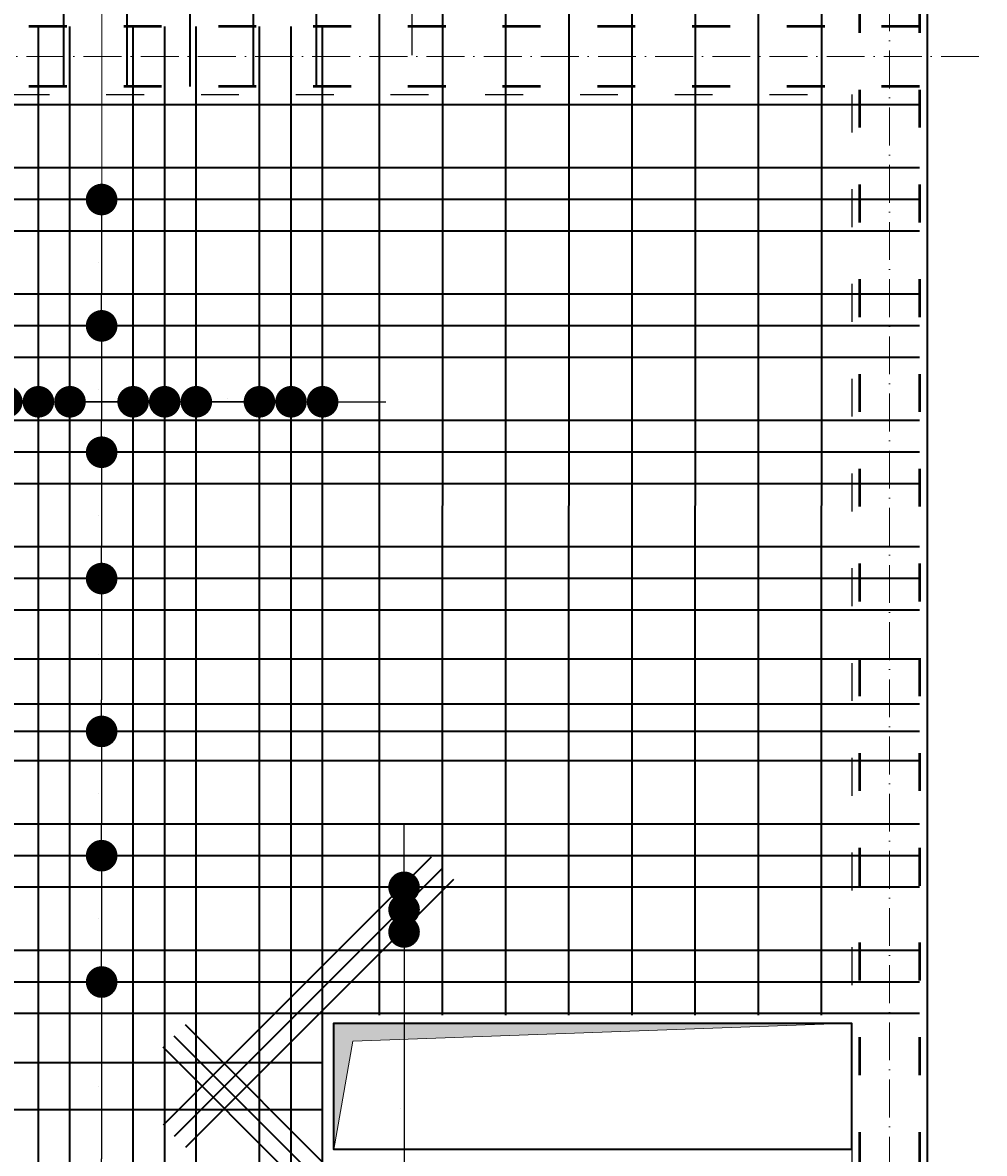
# Model space of a CAD drawing. Header units: millimetres. Extents: x 300938 to 312016, y 11971 to 20881.
# Tile 50 of 239: x 308136 to 308440, y 14352 to 14710. Entities that reach past the tile are written whole.
import ezdxf

# ---------------------------------------------------------------- set-up
doc = ezdxf.new("R2010")
doc.units = ezdxf.units.MM
doc.linetypes.add('ACAD_ISO03W100', pattern=[30, 12, -18])
doc.linetypes.add('ACAD_ISO10W100', pattern=[18, 12, -3, 0, -3])
for name, color, linetype, lineweight in [('konstrukcja', 3, 'Continuous', 35), ('konstrukcja wymiary', 1, 'Continuous', 13), ('osie', 5, 'ACAD_ISO10W100', 13), ('zbrojenie', 4, 'Continuous', 50), ('zbrojenie płyty', 141, 'Continuous', 35)]:
    doc.layers.add(name, color=color, linetype=linetype, lineweight=lineweight)
doc.layers.add('przerywane', color=6, linetype='ACAD_ISO03W100')
doc.styles.add('KONSTRUKCJA', font='romand.shx', dxfattribs={"oblique": 10})
doc.styles.get("Standard").update_dxf_attribs({"font": 'romand.shx', "oblique": 10})
doc.dimstyles.new('150', dxfattribs={"dimtxt": 10, "dimasz": 7, "dimexe": 1.25, "dimexo": 0.625, "dimgap": 3, "dimtad": 1, "dimdec": 0, "dimrnd": 0.5, "dimtxsty": 'KONSTRUKCJA', "dimblk": 'ARCHTICK', "dimcen": 2.5, "dimadec": 0, "dimazin": 0, "dimtfac": 1, "dimtdec": 0, "dimtix": 1, "dimtmove": 0, "dimatfit": 3, "dimfxl": 4, "dimfxlon": 1, "dimarcsym": 0})
doc.dimstyles.new('kropki', dxfattribs={"dimtxt": 0.001, "dimasz": 10, "dimexe": 1.25, "dimexo": 0.625, "dimgap": 1, "dimtad": 1, "dimtxsty": 'Standard', "dimblk": 'DOT', "dimcen": 2.5, "dimadec": 0, "dimazin": 0, "dimtfac": 1, "dimtmove": 0, "dimatfit": 3, "dimfxl": 1, "dimfxlon": 1, "dimarcsym": 0})

# ---------------------------------------------------------------- blocks, each defined once
blk = doc.blocks.new('_ArchTick')
at = {"color": 0, "linetype": 'ByBlock', "lineweight": 13, "const_width": 0.15}
blk.add_lwpolyline([(-0.5, -0.5), (0.5, 0.5)], dxfattribs=at)
blk = doc.blocks.new('*D2101')
at = {"layer": 'Defpoints', "color": 0, "transparency": 16777216}
for p in [(308398.44, 15501.22), (308234.44, 14393.22), (308398.44, 14393.22)]:
    blk.add_point(p, dxfattribs=at)
at = {"layer": 'konstrukcja wymiary', "color": 0, "lineweight": -2, "transparency": 16777216}
for p, q in [((308234.44, 15497.22), (308234.44, 15502.47)), ((308398.44, 15497.22), (308398.44, 15502.47)), ((308234.44, 15501.22), (308398.44, 15501.22))]:
    blk.add_line(p, q, dxfattribs=at)
at = {"layer": 'konstrukcja wymiary', "color": 0, "lineweight": -2, "transparency": 16777216, "xscale": 7, "yscale": 7, "zscale": 7, "rotation": 180}
blk.add_blockref('_ArchTick', (308234.44, 15501.22), dxfattribs=at)
at = {"layer": 'konstrukcja wymiary', "color": 0, "lineweight": -2, "transparency": 16777216, "xscale": 7, "yscale": 7, "zscale": 7}
blk.add_blockref('_ArchTick', (308398.44, 15501.22), dxfattribs=at)
at = {"layer": 'konstrukcja wymiary', "color": 0, "transparency": 16777216, "insert": (308316.44, 15509.22), "char_height": 10, "attachment_point": 5, "style": 'KONSTRUKCJA'}
blk.add_mtext('164', dxfattribs=at)
blk = doc.blocks.new('*D2102')
at = {"layer": 'Defpoints', "color": 0, "transparency": 16777216}
for p in [(308422.44, 15501.22), (308422.44, 15291.22), (308398.44, 14393.22)]:
    blk.add_point(p, dxfattribs=at)
at = {"layer": 'konstrukcja wymiary', "color": 0, "lineweight": -2, "transparency": 16777216}
for p, q in [((308398.44, 15497.22), (308398.44, 15502.47)), ((308422.44, 15497.22), (308422.44, 15502.47)), ((308398.44, 15501.22), (308391.44, 15501.22)), ((308398.44, 15501.22), (308422.44, 15501.22)), ((308422.44, 15501.22), (308429.44, 15501.22))]:
    blk.add_line(p, q, dxfattribs=at)
at = {"layer": 'konstrukcja wymiary', "color": 0, "lineweight": -2, "transparency": 16777216, "xscale": 7, "yscale": 7, "zscale": 7}
blk.add_blockref('_ArchTick', (308398.44, 15501.22), dxfattribs=at)
at = {"layer": 'konstrukcja wymiary', "color": 0, "lineweight": -2, "transparency": 16777216, "xscale": 7, "yscale": 7, "zscale": 7, "rotation": 180}
blk.add_blockref('_ArchTick', (308422.44, 15501.22), dxfattribs=at)
at = {"layer": 'konstrukcja wymiary', "color": 0, "transparency": 16777216, "insert": (308410.44, 15509.22), "char_height": 10, "attachment_point": 5, "style": 'KONSTRUKCJA'}
blk.add_mtext('24', dxfattribs=at)
blk = doc.blocks.new('_Dot')
at = {"color": 0, "linetype": 'ByBlock', "lineweight": -2}
blk.add_line((-0.5, 0), (-1, 0), dxfattribs=at)
at = {"color": 0, "linetype": 'ByBlock', "const_width": 0.5}
blk.add_lwpolyline([(-0.25, 0, 1), (0.25, 0, 1)], format="xyb", close=True, dxfattribs=at)
blk = doc.blocks.new('*D2196')
at = {"layer": 'Defpoints', "color": 0, "transparency": 16777216}
for p in [(308248.93, 14739.72), (308248.93, 14719.72), (308259.19, 14719.72)]:
    blk.add_point(p, dxfattribs=at)
at = {"layer": 'konstrukcja wymiary', "color": 0, "lineweight": -2, "transparency": 16777216}
for p, q in [((308259.19, 14749.72), (308259.19, 14759.72)), ((308258.19, 14739.72), (308260.44, 14739.72)), ((308259.19, 14739.72), (308259.19, 14719.72)), ((308258.19, 14719.72), (308260.44, 14719.72)), ((308259.19, 14709.72), (308259.19, 14699.72))]:
    blk.add_line(p, q, dxfattribs=at)
at = {"layer": 'konstrukcja wymiary', "color": 0, "lineweight": -2, "transparency": 16777216, "xscale": 10, "yscale": 10, "zscale": 10}
for p, rotation in [((308259.19, 14739.72), 270), ((308259.19, 14719.72), 90)]:
    blk.add_blockref('_Dot', p, dxfattribs=dict(at, rotation=rotation))
at = {"layer": 'konstrukcja wymiary', "color": 0, "transparency": 16777216, "insert": (308258.19, 14729.72), "char_height": 0.001, "attachment_point": 5, "rotation": 90}
blk.add_mtext('20', dxfattribs=at)
blk = doc.blocks.new('*D2276')
at = {"layer": 'Defpoints', "color": 0, "transparency": 16777216}
for p in [(308150.94, 14653.96), (308150.94, 14613.96), (308160.97, 14613.96)]:
    blk.add_point(p, dxfattribs=at)
at = {"layer": 'konstrukcja wymiary', "color": 0, "lineweight": -2, "transparency": 16777216}
for p, q in [((308159.97, 14653.96), (308162.22, 14653.96)), ((308160.97, 14643.96), (308160.97, 14623.96)), ((308159.97, 14613.96), (308162.22, 14613.96))]:
    blk.add_line(p, q, dxfattribs=at)
at = {"layer": 'konstrukcja wymiary', "color": 0, "lineweight": -2, "transparency": 16777216, "xscale": 10, "yscale": 10, "zscale": 10}
for p, rotation in [((308160.97, 14653.96), 90), ((308160.97, 14613.96), 270)]:
    blk.add_blockref('_Dot', p, dxfattribs=dict(at, rotation=rotation))
at = {"layer": 'konstrukcja wymiary', "color": 0, "transparency": 16777216, "insert": (308159.97, 14633.96), "char_height": 0.001, "attachment_point": 5, "rotation": 90}
blk.add_mtext('40', dxfattribs=at)
blk = doc.blocks.new('*D2277')
at = {"layer": 'Defpoints', "color": 0, "transparency": 16777216}
for p in [(308150.94, 14613.96), (308150.94, 14573.96), (308160.97, 14573.96)]:
    blk.add_point(p, dxfattribs=at)
at = {"layer": 'konstrukcja wymiary', "color": 0, "lineweight": -2, "transparency": 16777216}
for p, q in [((308159.97, 14613.96), (308162.22, 14613.96)), ((308160.97, 14603.96), (308160.97, 14583.96)), ((308159.97, 14573.96), (308162.22, 14573.96))]:
    blk.add_line(p, q, dxfattribs=at)
at = {"layer": 'konstrukcja wymiary', "color": 0, "lineweight": -2, "transparency": 16777216, "xscale": 10, "yscale": 10, "zscale": 10}
for p, rotation in [((308160.97, 14613.96), 90), ((308160.97, 14573.96), 270)]:
    blk.add_blockref('_Dot', p, dxfattribs=dict(at, rotation=rotation))
at = {"layer": 'konstrukcja wymiary', "color": 0, "transparency": 16777216, "insert": (308159.97, 14593.96), "char_height": 0.001, "attachment_point": 5, "rotation": 90}
blk.add_mtext('40', dxfattribs=at)
blk = doc.blocks.new('*D2278')
at = {"layer": 'Defpoints', "color": 0, "transparency": 16777216}
for p in [(308150.94, 14573.96), (308150.94, 14533.96), (308160.97, 14533.96)]:
    blk.add_point(p, dxfattribs=at)
at = {"layer": 'konstrukcja wymiary', "color": 0, "lineweight": -2, "transparency": 16777216}
for p, q in [((308159.97, 14573.96), (308162.22, 14573.96)), ((308160.97, 14563.96), (308160.97, 14543.96)), ((308159.97, 14533.96), (308162.22, 14533.96))]:
    blk.add_line(p, q, dxfattribs=at)
at = {"layer": 'konstrukcja wymiary', "color": 0, "lineweight": -2, "transparency": 16777216, "xscale": 10, "yscale": 10, "zscale": 10}
for p, rotation in [((308160.97, 14573.96), 90), ((308160.97, 14533.96), 270)]:
    blk.add_blockref('_Dot', p, dxfattribs=dict(at, rotation=rotation))
at = {"layer": 'konstrukcja wymiary', "color": 0, "transparency": 16777216, "insert": (308159.97, 14553.96), "char_height": 0.001, "attachment_point": 5, "rotation": 90}
blk.add_mtext('40', dxfattribs=at)
blk = doc.blocks.new('*D2279')
at = {"layer": 'Defpoints', "color": 0, "transparency": 16777216}
for p in [(308150.94, 14533.96), (308150.94, 14485.57), (308160.97, 14485.57)]:
    blk.add_point(p, dxfattribs=at)
at = {"layer": 'konstrukcja wymiary', "color": 0, "lineweight": -2, "transparency": 16777216}
for p, q in [((308159.97, 14533.96), (308162.22, 14533.96)), ((308160.97, 14523.96), (308160.97, 14495.57)), ((308159.97, 14485.57), (308162.22, 14485.57))]:
    blk.add_line(p, q, dxfattribs=at)
at = {"layer": 'konstrukcja wymiary', "color": 0, "lineweight": -2, "transparency": 16777216, "xscale": 10, "yscale": 10, "zscale": 10}
for p, rotation in [((308160.97, 14533.96), 90), ((308160.97, 14485.57), 270)]:
    blk.add_blockref('_Dot', p, dxfattribs=dict(at, rotation=rotation))
at = {"layer": 'konstrukcja wymiary', "color": 0, "transparency": 16777216, "insert": (308159.97, 14509.77), "char_height": 0.001, "attachment_point": 5, "rotation": 90}
blk.add_mtext('48,39', dxfattribs=at)
blk = doc.blocks.new('*D2280')
at = {"layer": 'Defpoints', "color": 0, "transparency": 16777216}
for p in [(308150.94, 14485.57), (308150.94, 14446.22), (308160.97, 14446.22)]:
    blk.add_point(p, dxfattribs=at)
at = {"layer": 'konstrukcja wymiary', "color": 0, "lineweight": -2, "transparency": 16777216}
for p, q in [((308159.97, 14485.57), (308162.22, 14485.57)), ((308160.97, 14475.57), (308160.97, 14456.22)), ((308159.97, 14446.22), (308162.22, 14446.22))]:
    blk.add_line(p, q, dxfattribs=at)
at = {"layer": 'konstrukcja wymiary', "color": 0, "lineweight": -2, "transparency": 16777216, "xscale": 10, "yscale": 10, "zscale": 10}
for p, rotation in [((308160.97, 14485.57), 90), ((308160.97, 14446.22), 270)]:
    blk.add_blockref('_Dot', p, dxfattribs=dict(at, rotation=rotation))
at = {"layer": 'konstrukcja wymiary', "color": 0, "transparency": 16777216, "insert": (308159.97, 14465.9), "char_height": 0.001, "attachment_point": 5, "rotation": 90}
blk.add_mtext('39,35', dxfattribs=at)
blk = doc.blocks.new('*D2281')
at = {"layer": 'Defpoints', "color": 0, "transparency": 16777216}
for p in [(308150.94, 14446.22), (308150.94, 14406.22), (308160.97, 14406.22)]:
    blk.add_point(p, dxfattribs=at)
at = {"layer": 'konstrukcja wymiary', "color": 0, "lineweight": -2, "transparency": 16777216}
for p, q in [((308159.97, 14446.22), (308162.22, 14446.22)), ((308160.97, 14436.22), (308160.97, 14416.22)), ((308159.97, 14406.22), (308162.22, 14406.22))]:
    blk.add_line(p, q, dxfattribs=at)
at = {"layer": 'konstrukcja wymiary', "color": 0, "lineweight": -2, "transparency": 16777216, "xscale": 10, "yscale": 10, "zscale": 10}
for p, rotation in [((308160.97, 14446.22), 90), ((308160.97, 14406.22), 270)]:
    blk.add_blockref('_Dot', p, dxfattribs=dict(at, rotation=rotation))
at = {"layer": 'konstrukcja wymiary', "color": 0, "transparency": 16777216, "insert": (308159.97, 14426.22), "char_height": 0.001, "attachment_point": 5, "rotation": 90}
blk.add_mtext('40', dxfattribs=at)
blk = doc.blocks.new('*D2282')
at = {"layer": 'Defpoints', "color": 0, "transparency": 16777216}
for p in [(308150.94, 14406.22), (308150.94, 14340.22), (308160.97, 14340.22)]:
    blk.add_point(p, dxfattribs=at)
at = {"layer": 'konstrukcja wymiary', "color": 0, "lineweight": -2, "transparency": 16777216}
for p, q in [((308159.97, 14406.22), (308162.22, 14406.22)), ((308160.97, 14396.22), (308160.97, 14350.22)), ((308159.97, 14340.22), (308162.22, 14340.22))]:
    blk.add_line(p, q, dxfattribs=at)
at = {"layer": 'konstrukcja wymiary', "color": 0, "lineweight": -2, "transparency": 16777216, "xscale": 10, "yscale": 10, "zscale": 10}
for p, rotation in [((308160.97, 14406.22), 90), ((308160.97, 14340.22), 270)]:
    blk.add_blockref('_Dot', p, dxfattribs=dict(at, rotation=rotation))
at = {"layer": 'konstrukcja wymiary', "color": 0, "transparency": 16777216, "insert": (308159.97, 14373.22), "char_height": 0.001, "attachment_point": 5, "rotation": 90}
blk.add_mtext('66', dxfattribs=at)
blk = doc.blocks.new('*D2461')
at = {"layer": 'Defpoints', "color": 0, "transparency": 16777216}
for p in [(308130.94, 14589.93), (308110.94, 14563.96), (308130.94, 14563.96)]:
    blk.add_point(p, dxfattribs=at)
at = {"layer": 'konstrukcja wymiary', "color": 0, "lineweight": -2, "transparency": 16777216}
for p, q in [((308100.94, 14589.93), (308090.94, 14589.93)), ((308110.94, 14588.93), (308110.94, 14591.18)), ((308110.94, 14589.93), (308130.94, 14589.93)), ((308130.94, 14588.93), (308130.94, 14591.18)), ((308140.94, 14589.93), (308150.94, 14589.93))]:
    blk.add_line(p, q, dxfattribs=at)
at = {"layer": 'konstrukcja wymiary', "color": 0, "lineweight": -2, "transparency": 16777216, "xscale": 10, "yscale": 10, "zscale": 10}
blk.add_blockref('_Dot', (308110.94, 14589.93), dxfattribs=at)
at = {"layer": 'konstrukcja wymiary', "color": 0, "lineweight": -2, "transparency": 16777216, "xscale": 10, "yscale": 10, "zscale": 10, "rotation": 180}
blk.add_blockref('_Dot', (308130.94, 14589.93), dxfattribs=at)
at = {"layer": 'konstrukcja wymiary', "color": 0, "transparency": 16777216, "insert": (308120.94, 14590.93), "char_height": 0.001, "attachment_point": 5}
blk.add_mtext('20', dxfattribs=at)
blk = doc.blocks.new('*D2462')
at = {"layer": 'Defpoints', "color": 0, "transparency": 16777216}
for p in [(308140.94, 14589.93), (308130.94, 14563.96), (308140.94, 14563.96)]:
    blk.add_point(p, dxfattribs=at)
at = {"layer": 'konstrukcja wymiary', "color": 0, "lineweight": -2, "transparency": 16777216}
for p, q in [((308120.94, 14589.93), (308110.94, 14589.93)), ((308130.94, 14588.93), (308130.94, 14591.18)), ((308130.94, 14589.93), (308140.94, 14589.93)), ((308140.94, 14588.93), (308140.94, 14591.18)), ((308150.94, 14589.93), (308160.94, 14589.93))]:
    blk.add_line(p, q, dxfattribs=at)
at = {"layer": 'konstrukcja wymiary', "color": 0, "lineweight": -2, "transparency": 16777216, "xscale": 10, "yscale": 10, "zscale": 10}
blk.add_blockref('_Dot', (308130.94, 14589.93), dxfattribs=at)
at = {"layer": 'konstrukcja wymiary', "color": 0, "lineweight": -2, "transparency": 16777216, "xscale": 10, "yscale": 10, "zscale": 10, "rotation": 180}
blk.add_blockref('_Dot', (308140.94, 14589.93), dxfattribs=at)
at = {"layer": 'konstrukcja wymiary', "color": 0, "transparency": 16777216, "insert": (308135.94, 14590.93), "char_height": 0.001, "attachment_point": 5}
blk.add_mtext('10', dxfattribs=at)
blk = doc.blocks.new('*D2463')
at = {"layer": 'Defpoints', "color": 0, "transparency": 16777216}
for p in [(308150.94, 14589.93), (308140.94, 14563.96), (308150.94, 14563.96)]:
    blk.add_point(p, dxfattribs=at)
at = {"layer": 'konstrukcja wymiary', "color": 0, "lineweight": -2, "transparency": 16777216}
for p, q in [((308130.94, 14589.93), (308120.94, 14589.93)), ((308140.94, 14588.93), (308140.94, 14591.18)), ((308140.94, 14589.93), (308150.94, 14589.93)), ((308150.94, 14588.93), (308150.94, 14591.18)), ((308160.94, 14589.93), (308170.94, 14589.93))]:
    blk.add_line(p, q, dxfattribs=at)
at = {"layer": 'konstrukcja wymiary', "color": 0, "lineweight": -2, "transparency": 16777216, "xscale": 10, "yscale": 10, "zscale": 10}
blk.add_blockref('_Dot', (308140.94, 14589.93), dxfattribs=at)
at = {"layer": 'konstrukcja wymiary', "color": 0, "lineweight": -2, "transparency": 16777216, "xscale": 10, "yscale": 10, "zscale": 10, "rotation": 180}
blk.add_blockref('_Dot', (308150.94, 14589.93), dxfattribs=at)
at = {"layer": 'konstrukcja wymiary', "color": 0, "transparency": 16777216, "insert": (308145.94, 14590.93), "char_height": 0.001, "attachment_point": 5}
blk.add_mtext('10', dxfattribs=at)
blk = doc.blocks.new('*D2464')
at = {"layer": 'Defpoints', "color": 0, "transparency": 16777216}
for p in [(308180.94, 14589.93), (308150.94, 14563.96), (308180.94, 14563.96)]:
    blk.add_point(p, dxfattribs=at)
at = {"layer": 'konstrukcja wymiary', "color": 0, "lineweight": -2, "transparency": 16777216}
for p, q in [((308150.94, 14588.93), (308150.94, 14591.18)), ((308160.94, 14589.93), (308170.94, 14589.93)), ((308180.94, 14588.93), (308180.94, 14591.18))]:
    blk.add_line(p, q, dxfattribs=at)
at = {"layer": 'konstrukcja wymiary', "color": 0, "lineweight": -2, "transparency": 16777216, "xscale": 10, "yscale": 10, "zscale": 10, "rotation": 180}
blk.add_blockref('_Dot', (308150.94, 14589.93), dxfattribs=at)
at = {"layer": 'konstrukcja wymiary', "color": 0, "lineweight": -2, "transparency": 16777216, "xscale": 10, "yscale": 10, "zscale": 10}
blk.add_blockref('_Dot', (308180.94, 14589.93), dxfattribs=at)
at = {"layer": 'konstrukcja wymiary', "color": 0, "transparency": 16777216, "insert": (308165.94, 14590.93), "char_height": 0.001, "attachment_point": 5}
blk.add_mtext('30', dxfattribs=at)
blk = doc.blocks.new('*D2465')
at = {"layer": 'Defpoints', "color": 0, "transparency": 16777216}
for p in [(308170.94, 14589.93), (308170.94, 14563.96), (308180.94, 14563.96)]:
    blk.add_point(p, dxfattribs=at)
at = {"layer": 'konstrukcja wymiary', "color": 0, "lineweight": -2, "transparency": 16777216}
for p, q in [((308160.94, 14589.93), (308150.94, 14589.93)), ((308170.94, 14588.93), (308170.94, 14591.18)), ((308180.94, 14589.93), (308170.94, 14589.93)), ((308180.94, 14588.93), (308180.94, 14591.18)), ((308190.94, 14589.93), (308200.94, 14589.93))]:
    blk.add_line(p, q, dxfattribs=at)
at = {"layer": 'konstrukcja wymiary', "color": 0, "lineweight": -2, "transparency": 16777216, "xscale": 10, "yscale": 10, "zscale": 10}
blk.add_blockref('_Dot', (308170.94, 14589.93), dxfattribs=at)
at = {"layer": 'konstrukcja wymiary', "color": 0, "lineweight": -2, "transparency": 16777216, "xscale": 10, "yscale": 10, "zscale": 10, "rotation": 180}
blk.add_blockref('_Dot', (308180.94, 14589.93), dxfattribs=at)
at = {"layer": 'konstrukcja wymiary', "color": 0, "transparency": 16777216, "insert": (308175.94, 14590.93), "char_height": 0.001, "attachment_point": 5}
blk.add_mtext('10', dxfattribs=at)
blk = doc.blocks.new('*D2466')
at = {"layer": 'Defpoints', "color": 0, "transparency": 16777216}
for p in [(308190.94, 14589.93), (308170.94, 14563.96), (308190.94, 14563.96)]:
    blk.add_point(p, dxfattribs=at)
at = {"layer": 'konstrukcja wymiary', "color": 0, "lineweight": -2, "transparency": 16777216}
for p, q in [((308160.94, 14589.93), (308150.94, 14589.93)), ((308170.94, 14588.93), (308170.94, 14591.18)), ((308170.94, 14589.93), (308190.94, 14589.93)), ((308190.94, 14588.93), (308190.94, 14591.18)), ((308200.94, 14589.93), (308210.94, 14589.93))]:
    blk.add_line(p, q, dxfattribs=at)
at = {"layer": 'konstrukcja wymiary', "color": 0, "lineweight": -2, "transparency": 16777216, "xscale": 10, "yscale": 10, "zscale": 10}
blk.add_blockref('_Dot', (308170.94, 14589.93), dxfattribs=at)
at = {"layer": 'konstrukcja wymiary', "color": 0, "lineweight": -2, "transparency": 16777216, "xscale": 10, "yscale": 10, "zscale": 10, "rotation": 180}
blk.add_blockref('_Dot', (308190.94, 14589.93), dxfattribs=at)
at = {"layer": 'konstrukcja wymiary', "color": 0, "transparency": 16777216, "insert": (308180.94, 14590.93), "char_height": 0.001, "attachment_point": 5}
blk.add_mtext('20', dxfattribs=at)
blk = doc.blocks.new('*D2467')
at = {"layer": 'Defpoints', "color": 0, "transparency": 16777216}
for p in [(308210.94, 14589.93), (308190.94, 14563.96), (308210.94, 14563.96)]:
    blk.add_point(p, dxfattribs=at)
at = {"layer": 'konstrukcja wymiary', "color": 0, "lineweight": -2, "transparency": 16777216}
for p, q in [((308180.94, 14589.93), (308170.94, 14589.93)), ((308190.94, 14588.93), (308190.94, 14591.18)), ((308190.94, 14589.93), (308210.94, 14589.93)), ((308210.94, 14588.93), (308210.94, 14591.18)), ((308220.94, 14589.93), (308230.94, 14589.93))]:
    blk.add_line(p, q, dxfattribs=at)
at = {"layer": 'konstrukcja wymiary', "color": 0, "lineweight": -2, "transparency": 16777216, "xscale": 10, "yscale": 10, "zscale": 10}
blk.add_blockref('_Dot', (308190.94, 14589.93), dxfattribs=at)
at = {"layer": 'konstrukcja wymiary', "color": 0, "lineweight": -2, "transparency": 16777216, "xscale": 10, "yscale": 10, "zscale": 10, "rotation": 180}
blk.add_blockref('_Dot', (308210.94, 14589.93), dxfattribs=at)
at = {"layer": 'konstrukcja wymiary', "color": 0, "transparency": 16777216, "insert": (308200.94, 14590.93), "char_height": 0.001, "attachment_point": 5}
blk.add_mtext('20', dxfattribs=at)
blk = doc.blocks.new('*D2468')
at = {"layer": 'Defpoints', "color": 0, "transparency": 16777216}
for p in [(308220.94, 14589.93), (308210.94, 14563.96), (308220.94, 14563.96)]:
    blk.add_point(p, dxfattribs=at)
at = {"layer": 'konstrukcja wymiary', "color": 0, "lineweight": -2, "transparency": 16777216}
for p, q in [((308200.94, 14589.93), (308190.94, 14589.93)), ((308210.94, 14588.93), (308210.94, 14591.18)), ((308210.94, 14589.93), (308220.94, 14589.93)), ((308220.94, 14588.93), (308220.94, 14591.18)), ((308230.94, 14589.93), (308240.94, 14589.93))]:
    blk.add_line(p, q, dxfattribs=at)
at = {"layer": 'konstrukcja wymiary', "color": 0, "lineweight": -2, "transparency": 16777216, "xscale": 10, "yscale": 10, "zscale": 10}
blk.add_blockref('_Dot', (308210.94, 14589.93), dxfattribs=at)
at = {"layer": 'konstrukcja wymiary', "color": 0, "lineweight": -2, "transparency": 16777216, "xscale": 10, "yscale": 10, "zscale": 10, "rotation": 180}
blk.add_blockref('_Dot', (308220.94, 14589.93), dxfattribs=at)
at = {"layer": 'konstrukcja wymiary', "color": 0, "transparency": 16777216, "insert": (308215.94, 14590.93), "char_height": 0.001, "attachment_point": 5}
blk.add_mtext('10', dxfattribs=at)
blk = doc.blocks.new('*D2469')
at = {"layer": 'Defpoints', "color": 0, "transparency": 16777216}
for p in [(308230.94, 14589.93), (308220.94, 14563.96), (308230.94, 14563.96)]:
    blk.add_point(p, dxfattribs=at)
at = {"layer": 'konstrukcja wymiary', "color": 0, "lineweight": -2, "transparency": 16777216}
for p, q in [((308210.94, 14589.93), (308200.94, 14589.93)), ((308220.94, 14588.93), (308220.94, 14591.18)), ((308220.94, 14589.93), (308230.94, 14589.93)), ((308230.94, 14588.93), (308230.94, 14591.18)), ((308240.94, 14589.93), (308250.94, 14589.93))]:
    blk.add_line(p, q, dxfattribs=at)
at = {"layer": 'konstrukcja wymiary', "color": 0, "lineweight": -2, "transparency": 16777216, "xscale": 10, "yscale": 10, "zscale": 10}
blk.add_blockref('_Dot', (308220.94, 14589.93), dxfattribs=at)
at = {"layer": 'konstrukcja wymiary', "color": 0, "lineweight": -2, "transparency": 16777216, "xscale": 10, "yscale": 10, "zscale": 10, "rotation": 180}
blk.add_blockref('_Dot', (308230.94, 14589.93), dxfattribs=at)
at = {"layer": 'konstrukcja wymiary', "color": 0, "transparency": 16777216, "insert": (308225.94, 14590.93), "char_height": 0.001, "attachment_point": 5}
blk.add_mtext('10', dxfattribs=at)
blk = doc.blocks.new('*D2861')
at = {"layer": 'Defpoints', "color": 0, "transparency": 16777216}
for p in [(308234.44, 15501.22), (307546.44, 14520.22), (308234.44, 14393.22)]:
    blk.add_point(p, dxfattribs=at)
at = {"layer": 'konstrukcja wymiary', "color": 0, "lineweight": -2, "transparency": 16777216}
for p, q in [((307546.44, 15497.22), (307546.44, 15502.47)), ((308234.44, 15497.22), (308234.44, 15502.47)), ((307546.44, 15501.22), (308234.44, 15501.22))]:
    blk.add_line(p, q, dxfattribs=at)
at = {"layer": 'konstrukcja wymiary', "color": 0, "lineweight": -2, "transparency": 16777216, "xscale": 7, "yscale": 7, "zscale": 7, "rotation": 180}
blk.add_blockref('_ArchTick', (307546.44, 15501.22), dxfattribs=at)
at = {"layer": 'konstrukcja wymiary', "color": 0, "lineweight": -2, "transparency": 16777216, "xscale": 7, "yscale": 7, "zscale": 7}
blk.add_blockref('_ArchTick', (308234.44, 15501.22), dxfattribs=at)
at = {"layer": 'konstrukcja wymiary', "color": 0, "transparency": 16777216, "insert": (307890.44, 15509.22), "char_height": 10, "attachment_point": 5, "style": 'KONSTRUKCJA'}
blk.add_mtext('688', dxfattribs=at)
blk = doc.blocks.new('*D2869')
at = {"layer": 'Defpoints', "color": 0, "transparency": 16777216}
for p in [(308256.73, 14436.22), (308256.73, 14429.15), (308256.73, 14429.15)]:
    blk.add_point(p, dxfattribs=at)
at = {"layer": 'konstrukcja wymiary', "color": 0, "lineweight": -2, "transparency": 16777216}
for p, q in [((308256.73, 14446.22), (308256.73, 14456.22)), ((308256.73, 14436.22), (308257.98, 14436.22)), ((308256.73, 14436.22), (308256.73, 14429.15)), ((308256.73, 14429.15), (308257.98, 14429.15)), ((308256.73, 14419.15), (308256.73, 14409.15))]:
    blk.add_line(p, q, dxfattribs=at)
at = {"layer": 'konstrukcja wymiary', "color": 0, "lineweight": -2, "transparency": 16777216, "xscale": 10, "yscale": 10, "zscale": 10}
for p, rotation in [((308256.73, 14436.22), 270), ((308256.73, 14429.15), 90)]:
    blk.add_blockref('_Dot', p, dxfattribs=dict(at, rotation=rotation))
at = {"layer": 'konstrukcja wymiary', "color": 0, "transparency": 16777216, "insert": (308255.72, 14432.69), "char_height": 0.001, "attachment_point": 5, "rotation": 90}
blk.add_mtext('7,07', dxfattribs=at)
blk = doc.blocks.new('*D2870')
at = {"layer": 'Defpoints', "color": 0, "transparency": 16777216}
for p in [(308256.73, 14429.15), (308256.73, 14422.08), (308256.73, 14422.08)]:
    blk.add_point(p, dxfattribs=at)
at = {"layer": 'konstrukcja wymiary', "color": 0, "lineweight": -2, "transparency": 16777216}
for p, q in [((308256.73, 14439.15), (308256.73, 14449.15)), ((308256.73, 14429.15), (308257.98, 14429.15)), ((308256.73, 14429.15), (308256.73, 14422.08)), ((308256.73, 14422.08), (308257.98, 14422.08)), ((308256.73, 14412.08), (308256.73, 14402.08))]:
    blk.add_line(p, q, dxfattribs=at)
at = {"layer": 'konstrukcja wymiary', "color": 0, "lineweight": -2, "transparency": 16777216, "xscale": 10, "yscale": 10, "zscale": 10}
for p, rotation in [((308256.73, 14429.15), 270), ((308256.73, 14422.08), 90)]:
    blk.add_blockref('_Dot', p, dxfattribs=dict(at, rotation=rotation))
at = {"layer": 'konstrukcja wymiary', "color": 0, "transparency": 16777216, "insert": (308255.72, 14425.62), "char_height": 0.001, "attachment_point": 5, "rotation": 90}
blk.add_mtext('7,07', dxfattribs=at)
blk = doc.blocks.new('*D2871')
at = {"layer": 'Defpoints', "color": 0, "transparency": 16777216}
for p in [(308256.73, 14422.08), (308256.73, 14310.22), (308256.73, 14310.22)]:
    blk.add_point(p, dxfattribs=at)
at = {"layer": 'konstrukcja wymiary', "color": 0, "lineweight": -2, "transparency": 16777216}
for p, q in [((308256.73, 14422.08), (308257.98, 14422.08)), ((308256.73, 14412.08), (308256.73, 14320.22)), ((308256.73, 14310.22), (308257.98, 14310.22))]:
    blk.add_line(p, q, dxfattribs=at)
at = {"layer": 'konstrukcja wymiary', "color": 0, "lineweight": -2, "transparency": 16777216, "xscale": 10, "yscale": 10, "zscale": 10}
for p, rotation in [((308256.73, 14422.08), 90), ((308256.73, 14310.22), 270)]:
    blk.add_blockref('_Dot', p, dxfattribs=dict(at, rotation=rotation))
at = {"layer": 'konstrukcja wymiary', "color": 0, "transparency": 16777216, "insert": (308255.72, 14366.15), "char_height": 0.001, "attachment_point": 5, "rotation": 90}
blk.add_mtext('111,86', dxfattribs=at)

msp = doc.modelspace()

# ---------------------------------------------------------------- hatches: boundary and pattern name
at = {"layer": 'konstrukcja wymiary'}
h = msp.add_hatch(color=256, dxfattribs=at)
h.dxf.hatch_style = 1
h.paths.add_polyline_path([(308240.508, 14387.455), (308234.44, 14353.224), (308234.44, 14393.224), (308398.44, 14393.224)])

# ---------------------------------------------------------------- linework, layer by layer
at = {"layer": 'konstrukcja'}
msp.add_line((308422.44, 14052.224), (308422.44, 15291.224), dxfattribs=at)
msp.add_lwpolyline([(308398.44, 14353.224), (308234.44, 14353.224), (308234.44, 14393.224), (308398.44, 14393.224)], close=True, dxfattribs=at)
at = {"layer": 'konstrukcja wymiary'}
msp.add_line((308160.974, 14633.964), (308160.974, 15313.41), dxfattribs=at)
msp.add_lwpolyline([(308240.508, 14387.455), (308234.44, 14353.224), (308234.44, 14393.224), (308398.44, 14393.224)], close=True, dxfattribs=at)
at = {"layer": 'osie'}
for p, q in [((308410.44, 15606.148), (308410.44, 13976.332)), ((306435.771, 14699.224), (308440.491, 14699.224))]:
    msp.add_line(p, q, dxfattribs=at)
at = {"layer": 'przerywane'}
for p, q in [((307802.44, 14687.224), (308398.556, 14687.224)), ((308398.556, 14687.224), (308398.556, 14076.224))]:
    msp.add_line(p, q, dxfattribs=at)
at = {"layer": 'zbrojenie', "linetype": 'ACAD_ISO03W100'}
for p, q in [((308400.94, 15288.724), (308400.94, 14054.724)), ((308419.94, 15288.724), (308419.94, 14054.724)), ((308419.94, 14708.724), (306640.94, 14708.724)), ((308419.94, 14689.724), (306640.94, 14689.724))]:
    msp.add_line(p, q, dxfattribs=at)
at = {"layer": 'zbrojenie płyty'}
for p, q in [((308148.94, 15288.724), (308148.94, 14689.724)), ((308168.94, 15288.724), (308168.94, 14689.724)), ((308188.94, 15288.724), (308188.94, 14689.724)), ((308208.94, 15288.724), (308208.94, 14689.724)), ((308228.94, 15288.724), (308228.94, 14689.724)), ((308248.94, 15288.724), (308248.823, 14395.724)), ((308268.94, 15288.724), (308268.823, 14395.724)), ((308288.94, 15288.724), (308288.823, 14395.724)), ((308308.94, 15288.724), (308308.823, 14395.724)), ((308328.94, 15288.724), (308328.823, 14395.724)), ((308348.94, 15288.724), (308348.823, 14395.724)), ((308368.94, 15288.724), (308368.823, 14395.724)), ((308388.94, 15288.724), (308388.823, 14395.724)), ((308140.94, 14054.724), (308140.94, 14708.724)), ((308150.94, 14054.724), (308150.94, 14708.724)), ((308170.94, 14054.724), (308170.94, 14708.724)), ((308180.94, 14054.724), (308180.94, 14708.724)), ((308190.94, 14054.724), (308190.94, 14708.724)), ((308210.94, 14054.724), (308210.94, 14708.724)), ((308220.94, 14054.724), (308220.94, 14708.724)), ((308230.94, 14054.724), (308230.94, 14708.724)), ((308419.94, 14683.964), (307260.94, 14683.964)), ((308419.94, 14663.964), (307260.94, 14663.964)), ((308419.94, 14653.964), (307780.94, 14653.964)), ((308419.94, 14643.964), (307260.94, 14643.964)), ((308419.94, 14623.964), (307260.94, 14623.964)), ((308419.94, 14613.964), (307780.94, 14613.964)), ((308419.94, 14603.964), (307260.94, 14603.964)), ((308419.94, 14583.964), (307260.94, 14583.964)), ((308419.94, 14573.964), (307780.94, 14573.964)), ((308419.94, 14563.964), (307260.94, 14563.964)), ((308419.94, 14543.964), (307260.94, 14543.964)), ((308419.94, 14533.964), (307780.94, 14533.964)), ((308419.94, 14523.964), (307260.94, 14523.964)), ((308419.94, 14508.452), (307780.94, 14508.452)), ((308419.94, 14494.224), (307548.94, 14494.224)), ((308419.94, 14485.572), (307780.94, 14485.572)), ((308419.94, 14476.224), (307548.94, 14476.224)), ((308419.94, 14456.224), (307548.94, 14456.224)), ((308419.94, 14446.224), (307780.94, 14446.224)), ((308265.295, 14445.721), (308180.442, 14360.868)), ((308268.831, 14442.186), (308183.978, 14357.333)), ((308272.366, 14438.65), (308187.513, 14353.797)), ((308419.94, 14436.224), (307548.94, 14436.224)), ((308419.94, 14416.224), (307548.94, 14416.224)), ((308419.94, 14406.224), (307780.94, 14406.224)), ((308419.94, 14396.224), (307548.94, 14396.224)), ((308272.366, 14307.797), (308187.513, 14392.65)), ((308268.831, 14304.262), (308183.978, 14389.115)), ((308265.295, 14300.726), (308180.442, 14385.579)), ((308231.045, 14380.68), (307548.94, 14380.68)), ((308231.045, 14365.768), (307548.94, 14365.768))]:
    msp.add_line(p, q, dxfattribs=at)

# ---------------------------------------------------------------- dimensions: what is measured, and where the dimension line sits
at = {"layer": 'konstrukcja wymiary'}
for base, p1, p2, dimstyle, picture, middle in [((308234.44, 15501.224), (307546.44, 14520.224), (308234.44, 14393.224), '150', '*D2861', (307890.44, 15509.224)), ((308398.44, 15501.224), (308234.44, 14393.224), (308398.44, 14393.224), '150', '*D2101', (308316.44, 15509.224)), ((308422.44, 15501.224), (308398.44, 14393.224), (308422.44, 15291.224), '150', '*D2102', (308410.44, 15509.224)), ((308130.94, 14589.934), (308110.94, 14563.964), (308130.94, 14563.964), 'kropki', '*D2461', (308120.94, 14590.934)), ((308140.94, 14589.934), (308130.94, 14563.964), (308140.94, 14563.964), 'kropki', '*D2462', (308135.94, 14590.934)), ((308150.94, 14589.934), (308140.94, 14563.964), (308150.94, 14563.964), 'kropki', '*D2463', (308145.94, 14590.934)), ((308180.94, 14589.934), (308150.94, 14563.964), (308180.94, 14563.964), 'kropki', '*D2464', (308165.94, 14590.934)), ((308170.94, 14589.934), (308180.94, 14563.964), (308170.94, 14563.964), 'kropki', '*D2465', (308175.94, 14590.934)), ((308190.94, 14589.934), (308170.94, 14563.964), (308190.94, 14563.964), 'kropki', '*D2466', (308180.94, 14590.934)), ((308210.94, 14589.934), (308190.94, 14563.964), (308210.94, 14563.964), 'kropki', '*D2467', (308200.94, 14590.934)), ((308220.94, 14589.934), (308210.94, 14563.964), (308220.94, 14563.964), 'kropki', '*D2468', (308215.94, 14590.934)), ((308230.94, 14589.934), (308220.94, 14563.964), (308230.94, 14563.964), 'kropki', '*D2469', (308225.94, 14590.934))]:
    dim = msp.add_linear_dim(base=base, p1=p1, p2=p2, dimstyle=dimstyle, override={"dimtmove": 1}, dxfattribs=at)
    dim.commit()
    dim.dimension.update_dxf_attribs({"geometry": picture, "text_midpoint": middle})
for base, p1, p2, picture, middle in [((308259.186, 14719.724), (308248.933, 14739.724), (308248.933, 14719.724), '*D2196', (308258.186, 14729.724)), ((308160.974, 14573.964), (308150.94, 14613.964), (308150.94, 14573.964), '*D2277', (308159.974, 14593.964)), ((308160.974, 14533.964), (308150.94, 14573.964), (308150.94, 14533.964), '*D2278', (308159.974, 14553.964)), ((308160.974, 14485.572), (308150.94, 14533.964), (308150.94, 14485.572), '*D2279', (308159.973, 14509.768)), ((308160.974, 14446.224), (308150.94, 14485.572), (308150.94, 14446.224), '*D2280', (308159.973, 14465.898)), ((308256.725, 14429.153), (308256.725, 14436.224), (308256.725, 14429.153), '*D2869', (308255.725, 14432.688)), ((308160.974, 14406.224), (308150.94, 14446.224), (308150.94, 14406.224), '*D2281', (308159.974, 14426.224)), ((308256.725, 14422.082), (308256.725, 14429.153), (308256.725, 14422.082), '*D2870', (308255.725, 14425.617)), ((308256.725, 14310.224), (308256.725, 14422.082), (308256.725, 14310.224), '*D2871', (308255.725, 14366.153)), ((308160.974, 14340.224), (308150.94, 14406.224), (308150.94, 14340.224), '*D2282', (308159.974, 14373.224))]:
    dim = msp.add_linear_dim(base=base, p1=p1, p2=p2, angle=90, dimstyle='kropki', override={"dimtmove": 1}, dxfattribs=at)
    dim.commit()
    dim.dimension.update_dxf_attribs({"geometry": picture, "text_midpoint": middle})
dim = msp.add_linear_dim(base=(308160.974, 14613.964), p1=(308150.94, 14653.964), p2=(308150.94, 14613.964), angle=90, dimstyle='kropki', dxfattribs=at)
dim.commit()
dim.dimension.update_dxf_attribs({"geometry": '*D2276', "text_midpoint": (308159.974, 14633.964)})

doc.saveas('drawing.dxf')
